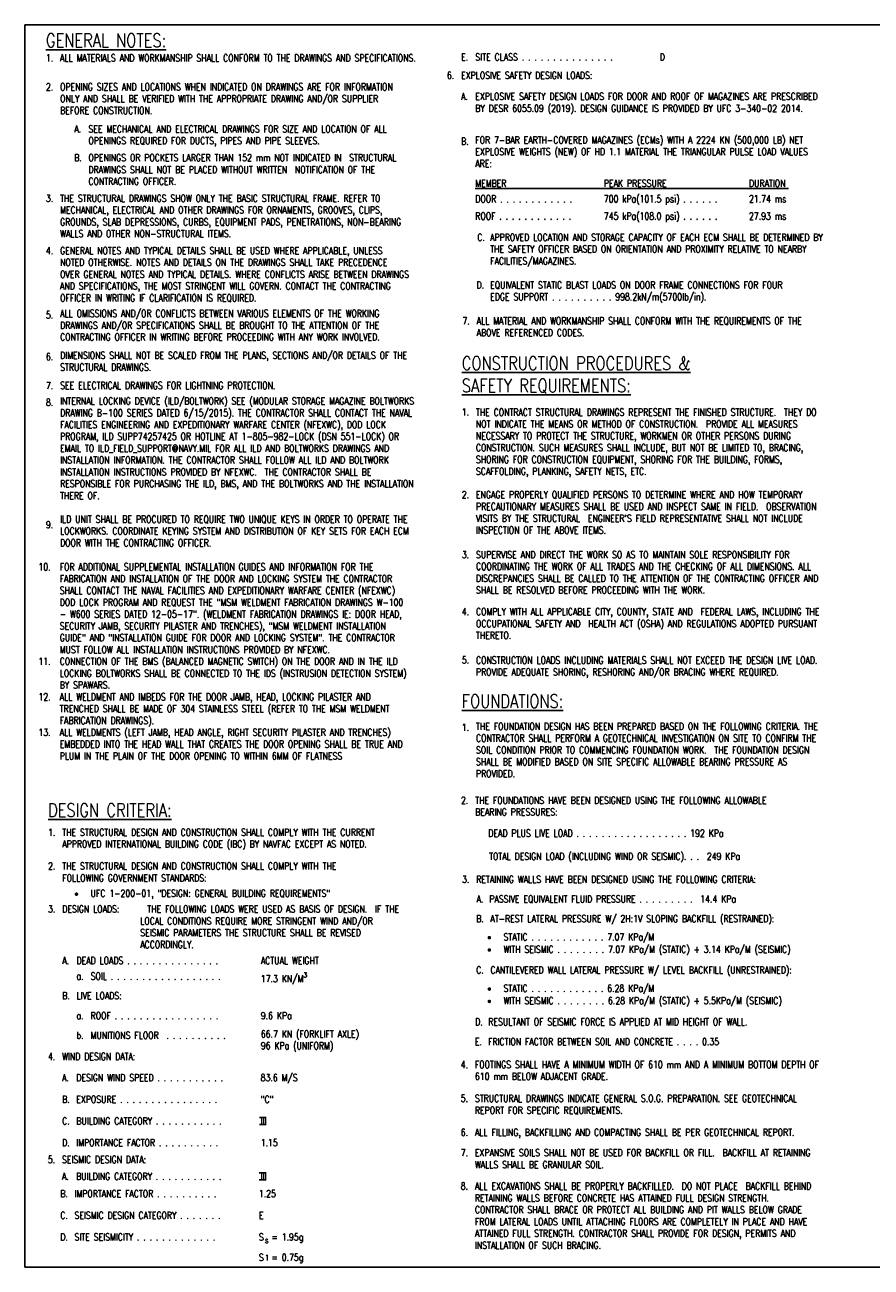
# Paper-space layout 'S-001' of a CAD drawing. Header units: millimetres. Extents: x 26 to 826, y 19 to 575.
# Tile 1 of 2: x 26 to 406, y 19 to 575. Entities that reach past the tile are written whole.
import ezdxf

# ---------------------------------------------------------------- set-up
doc = ezdxf.new("R2010")
doc.units = ezdxf.units.MM
doc.layers.add('S-ANNO-TEXT', color=3, linetype='Continuous')
doc.layers.add('S-ANNOTEXT-5', color=5, linetype='Continuous')
doc.styles.add('BASE01', font='romans.shx', dxfattribs={"width": 0.8, "height": 0.125})
doc.styles.add('ROMANS', font='ROMANS.shx', dxfattribs={"width": 0.8})

psp = doc.layouts.new('S-001')

# ---------------------------------------------------------------- linework, layer by layer
at = {"layer": 'Defpoints'}
psp.add_lwpolyline([(26.42, 575.17), (776.41, 575.17), (776.41, 18.83), (26.42, 18.83)], close=True, dxfattribs=at)
at = {"layer": 'S-ANNO-TEXT'}
for p, q in [((228.22, 501.82), (368.58, 501.82)), ((131.53, 85.84), (134.55, 85.84)), ((131.53, 82.66), (134.55, 82.66)), ((131.45, 61.12), (134.48, 61.12)), ((131.45, 57.95), (134.48, 57.95))]:
    psp.add_line(p, q, dxfattribs=at)
at = {"layer": 'S-ANNO-TEXT', "const_width": 0.794}
for points in [[(49.14, 185.85, 1), (49.94, 185.85, 1)], [(234.12, 166.37, 1), (234.92, 166.37, 1)], [(234.12, 160.84, 1), (234.92, 160.84, 1)], [(234.12, 143.36, 1), (234.92, 143.36, 1)], [(234.12, 137.83, 1), (234.92, 137.83, 1)]]:
    psp.add_lwpolyline(points, format="xyb", close=True, dxfattribs=at)

# ---------------------------------------------------------------- texts
at = {"layer": 'S-ANNO-TEXT', "style": 'BASE01', "width": 0.8}
for s, p in [('DEAD PLUS LIVE LOAD . . . . . . . . . . . . . . . . . . 192 KPa ', (234.04, 211.58)), ('TOTAL DESIGN LOAD (INCLUDING WIND OR SEISMIC). . .  249 KPa', (234.4, 201.2)), ('PASSIVE EQUIVALENT FLUID PRESSURE . . . . . . . . .  14.4 KPa ', (234.52, 182.12)), ('AT-REST LATERAL PRESSURE W/ 2H:1V SLOPING BACKFILL (RESTRAINED):', (235, 173.28)), ('CANTILEVERED WALL LATERAL PRESSURE W/ LEVEL BACKFILL (UNRESTRAINED):', (235, 150.27)), ('RESULTANT OF SEISMIC FORCE IS APPLIED AT MID HEIGHT OF WALL.', (234.05, 127.11)), ('FRICTION FACTOR BETWEEN SOIL AND CONCRETE . . . . 0.35', (233.93, 118.27))]:
    psp.add_text(s, height=3.175, dxfattribs=at).set_placement(p)
at = {"layer": 'S-ANNO-TEXT', "attachment_point": 1, "style": 'BASE01'}
for s, insert, char_height in [('1.', (35.85, 561.97), 3.175), ('E.', (221.9, 562.39), 3.175), ('D', (310.85, 562.39), 3.17), ('6. ', (215.52, 554.2), 3.175), ('EXPLOSIVE SAFETY DESIGN LOADS:', (221.87, 554.2), 3.175), ('2.', (35.85, 549), 3.175), ('A.', (221.87, 544.71), 3.175), ('A.', (48.55, 530.15), 3.175), ('B.', (221.87, 524.65), 3.175), ('B.', (48.55, 517.23), 3.175), ('3.', (35.85, 499.11), 3.175), ('C.', (229.13, 481.62), 3.175), ('4.', (35.85, 475.66), 3.175), ('D.', (228.79, 460.26), 3.175), ('5.', (35.88, 446.89), 3.175), ('7. ', (222.49, 444.2), 3.175), ('6.', (35.88, 428.12), 3.175), ('7.', (35.88, 415.22), 3.175), ('8.', (35.88, 407.7), 3.175), ('1.', (222.18, 403.35), 3.175), ('2.', (222.18, 366.35), 3.175), ('9.', (35.88, 352.89), 3.175), ('3.', (222.18, 339.5), 3.175), ('4.', (222.18, 313.91), 3.175), ('5.', (222.18, 292.28), 3.175), ('1.', (222.18, 262.15), 3.175), ('2.', (221.82, 229.51), 3.175), ('1. ', (36.84, 215.18), 3.175), ('2. ', (36.84, 200.02), 3.175), ('3.', (222.3, 194.09), 3.175), ('UFC 1-200-01, "DESIGN: GENERAL BUILDING REQUIREMENTS"', (55.89, 187.79), 3.175), ('A.', (228.78, 185.3), 3.175), ('3. ', (36.84, 180.77), 3.175), ('B.', (228.65, 176.46), 3.175), ('WITH SEISMIC . . . . . . . . 7.07 KPa/M (STATIC) + 3.14 KPa/M (SEISMIC)', (240.87, 162.78), 3.175), ('A.', (43.19, 157.73), 3.175), ('ACTUAL WEIGHT', (132.14, 157.73), 3.175), ('SOIL . . . . . . . . . . . . . . . . . .', (55.89, 150.74), 3.175), ('\\A1;17.3 KN/M{\\H0.7x;\\S3^ ;}', (132.14, 150.74), 3.175), ('C.', (228.65, 153.45), 3.175), ('a.', (49.54, 150.74), 3.175), ('STATIC . . . . . . . . . . . . 6.28 KPa/M', (240.87, 145.3), 3.175), ('B.', (43.19, 141.97), 3.175), ('WITH SEISMIC . . . . . . . . 6.28 KPa/M (STATIC) + 5.5KPa/M (SEISMIC)\\P ', (240.87, 139.77), 3.175), ('a.', (49.54, 133.08), 3.175), ('ROOF . . . . . . . . . . . . . . . . .', (55.89, 133.08), 3.175), ('9.6 KPa', (132.14, 133.08), 3.175), ('D.', (228.17, 130.29), 3.175), ('b.', (49.54, 124.26), 3.175), ('MUNITIONS FLOOR  . . . . . . . . . .', (55.89, 124.26), 3.175), ('66.7 KN (FORKLIFT AXLE)\\P96 KPa (UNIFORM)', (132.14, 124.84), 3.175), ('E.', (228.05, 121.45), 3.175), ('4. ', (36.78, 114.76), 3.175), ('WIND DESIGN DATA:', (43.13, 114.76), 3.175), ('4.', (221.7, 111.16), 3.175), ('A.', (43.13, 105.27), 3.175), ('83.6 M/S', (132.08, 105.27), 3.175), ('B.', (43.13, 95.55), 3.175), ('"C"', (132.08, 95.55), 3.175), ('5.', (221.7, 95.96), 3.175), ('C.', (43.13, 85.84), 3.175), ('III', (132.08, 85.84), 3.175), ('6.', (221.7, 80.76), 3.175), ('D.', (43.13, 76.12), 3.175), ('1.15', (132.08, 76.12), 3.175), ('5. ', (36.7, 68.62), 3.175), ('SEISMIC DESIGN DATA:', (43.05, 68.62), 3.175), ('7.', (221.7, 71.63), 3.175), ('A.', (43.05, 61.12), 3.175), ('III', (132, 61.12), 3.175), ('8.', (221.7, 56.7), 3.175), ('B.', (42.32, 53.35), 3.175), ('1.25', (131.27, 53.35), 3.175), ('C.', (42.32, 43.63), 3.175), ('E', (131.27, 43.63), 3.17), ('D.', (42.32, 33.97), 3.175), ('S  = 1.95g', (131.27, 33.92), 3.175), ('s', (134.01, 32.18), 2.54), ('S  = 0.75g', (131.27, 24.83), 3.175), ('1', (134.01, 24.35), 2.54)]:
    psp.add_mtext(s, dxfattribs=dict(at, insert=insert, char_height=char_height))
at = {"layer": 'S-ANNO-TEXT', "char_height": 3.175, "attachment_point": 1, "style": 'BASE01'}
for s, insert, width in [('ALL MATERIALS AND WORKMANSHIP SHALL CONFORM TO THE DRAWINGS AND SPECIFICATIONS.', (42.2, 561.97), 170.05), ('SITE CLASS . . . . . . . . . . . . . . .', (228.25, 562.39), 87.1982), ('OPENING SIZES AND LOCATIONS WHEN INDICATED ON DRAWINGS ARE FOR INFORMATION ONLY AND SHALL BE VERIFIED WITH THE APPROPRIATE DRAWING AND/OR SUPPLIER BEFORE CONSTRUCTION.  ', (42.2, 549), 170.05), ('EXPLOSIVE SAFETY DESIGN LOADS FOR DOOR AND ROOF OF MAGAZINES ARE PRESCRIBED BY DESR 6055.09 (2019). DESIGN GUIDANCE IS PROVIDED BY UFC 3-340-02 2014.', (228.22, 544.71), 167.7429), ('SEE MECHANICAL AND ELECTRICAL DRAWINGS FOR SIZE AND LOCATION OF ALL OPENINGS REQUIRED FOR DUCTS, PIPES AND PIPE SLEEVES.', (54.9, 530.15), 157.35), ('FOR 7-BAR EARTH-COVERED MAGAZINES (ECMs) WITH A 2224 KN (500,000 LB) NET EXPLOSIVE WEIGHTS (NEW) OF HD 1.1 MATERIAL THE TRIANGULAR PULSE LOAD VALUES ARE:', (228.22, 525.24), 167.7429), ('OPENINGS OR POCKETS LARGER THAN 152 mm NOT INDICATED IN  STRUCTURAL DRAWINGS SHALL NOT BE PLACED WITHOUT WRITTEN  NOTIFICATION OF THE CONTRACTING OFFICER.', (54.9, 517.23), 157.35), ('MEMBER', (228.22, 505.78), 30.6554), ('PEAK PRESSURE', (285.81, 505.78), 38.665), ('DURATION', (350.84, 505.78), 38.665), ('THE STRUCTURAL DRAWINGS SHOW ONLY THE BASIC STRUCTURAL FRAME. REFER TO MECHANICAL, ELECTRICAL AND OTHER DRAWINGS FOR ORNAMENTS, GROOVES, CLIPS, GROUNDS, SLAB DEPRESSIONS, CURBS, EQUIPMENT PADS, PENETRATIONS, NON-BEARING WALLS AND OTHER NON-STRUCTURAL ITEMS.', (42.2, 499.11), 170.05), ('DOOR . . . . . . . . . . . . ', (228.22, 498.84), 56.8336), ('700 kPa(101.5 psi) . . . . . .', (285.81, 498.84), 64.3068), ('21.74 ms', (350.84, 498.84), 38.665), ('ROOF . . . . . . . . . . . .', (228.22, 491.1), 57.1555), ('745 kPa(108.0 psi) . . . . . .', (285.81, 491.1), 64.8432), ('27.93 ms', (350.84, 491.1), 38.665), ('APPROVED LOCATION AND STORAGE CAPACITY OF EACH ECM SHALL BE DETERMINED BY THE SAFETY OFFICER BASED ON ORIENTATION AND PROXIMITY RELATIVE TO NEARBY FACILITIES/MAGAZINES.', (234.87, 481.62), 167.7429), ('GENERAL NOTES AND TYPICAL DETAILS SHALL BE USED WHERE APPLICABLE, UNLESS NOTED OTHERWISE. NOTES AND DETAILS ON THE DRAWINGS SHALL TAKE PRECEDENCE OVER GENERAL NOTES AND TYPICAL DETAILS. WHERE CONFLICTS ARISE BETWEEN DRAWINGS AND SPECIFICATIONS, THE MOST STRINGENT WILL GOVERN. CONTACT THE CONTRACTING OFFICER IN WRITING IF CLARIFICATION IS REQUIRED.', (42.2, 475.66), 170.05), ('EQUIVALENT STATIC BLAST LOADS ON DOOR FRAME CONNECTIONS FOR FOUR EDGE SUPPORT . . . . . . . . . . 998.2kN/m(5700lb/in).', (234.87, 460.26), 143.7429), ('ALL OMISSIONS AND/OR CONFLICTS BETWEEN VARIOUS ELEMENTS OF THE WORKING DRAWINGS AND/OR SPECIFICATIONS SHALL BE BROUGHT TO THE ATTENTION OF THE CONTRACTING OFFICER IN WRITING BEFORE PROCEEDING WITH ANY WORK INVOLVED.', (42.23, 447.5), 170.05), ('ALL MATERIAL AND WORKMANSHIP SHALL CONFORM WITH THE REQUIREMENTS OF THE ABOVE REFERENCED CODES.', (228.84, 444.2), 170.924), ('DIMENSIONS SHALL NOT BE SCALED FROM THE PLANS, SECTIONS AND/OR DETAILS OF THE STRUCTURAL DRAWINGS.', (42.23, 428.74), 170.05), ('SEE ELECTRICAL DRAWINGS FOR LIGHTNING PROTECTION.', (42.23, 415.26), 170.05), ('INTERNAL LOCKING DEVICE (ILD/BOLTWORK) SEE (MODULAR STORAGE MAGAZINE BOLTWORKS DRAWING B-100 SERIES DATED 6/15/2015). THE CONTRACTOR SHALL CONTACT THE NAVAL FACILITIES ENGINEERING AND EXPEDITIONARY WARFARE CENTER (NFEXWC), DOD LOCK PROGRAM, ILD SUPP74257425 OR HOTLINE AT 1-805-982-LOCK (DSN 551-LOCK) OR EMAIL TO ILD_FIELD_SUPPORT@NAVY.MIL FOR ALL ILD AND BOLTWORKS DRAWINGS AND INSTALLATION INFORMATION. THE CONTRACTOR SHALL FOLLOW ALL ILD AND BOLTWORK INSTALLATION INSTRUCTIONS PROVIDED BY NFEXWC.  THE CONTRACTOR SHALL BE RESPONSIBLE FOR PURCHASING THE ILD, BMS, AND THE BOLTWORKS AND THE INSTALLATION THERE OF.\\P\\PILD UNIT SHALL BE PROCURED TO REQUIRE TWO UNIQUE KEYS IN ORDER TO OPERATE THE LOCKWORKS. COORDINATE KEYING SYSTEM AND DISTRIBUTION OF KEY SETS FOR EACH ECM DOOR WITH THE CONTRACTING OFFICER.  ', (42.2, 408.3), 175.8331), ('THE CONTRACT STRUCTURAL DRAWINGS REPRESENT THE FINISHED STRUCTURE.  THEY DO NOT INDICATE THE MEANS OR METHOD OF CONSTRUCTION.  PROVIDE ALL MEASURES NECESSARY TO PROTECT THE STRUCTURE, WORKMEN OR OTHER PERSONS DURING CONSTRUCTION. SUCH MEASURES SHALL INCLUDE, BUT NOT BE LIMITED TO, BRACING, SHORING FOR CONSTRUCTION EQUIPMENT, SHORING FOR THE BUILDING, FORMS, SCAFFOLDING, PLANKING, SAFETY NETS, ETC. ', (228.5, 403.29), 170.0807), ("ENGAGE PROPERLY QUALIFIED PERSONS TO DETERMINE WHERE AND HOW TEMPORARY PRECAUTIONARY MEASURES SHALL BE USED AND INSPECT SAME IN FIELD.  OBSERVATION VISITS BY THE STRUCTURAL  ENGINEER'S FIELD REPRESENTATIVE SHALL NOT INCLUDE INSPECTION OF THE ABOVE ITEMS.", (228.53, 366.35), 170.0805), ('SUPERVISE AND DIRECT THE WORK SO AS TO MAINTAIN SOLE RESPONSIBILITY FOR COORDINATING THE WORK OF ALL TRADES AND THE CHECKING OF ALL DIMENSIONS. ALL DISCREPANCIES SHALL BE CALLED TO THE ATTENTION OF THE CONTRACTING OFFICER AND SHALL BE RESOLVED BEFORE PROCEEDING WITH THE WORK.', (228.53, 339.5), 170.05), ('\\pxi-3,l4,t4;10.^IFOR ADDITIONAL SUPPLEMENTAL INSTALLATION GUIDES AND INFORMATION FOR THE FABRICATION AND INSTALLATION OF THE DOOR AND LOCKING SYSTEM THE CONTRACTOR SHALL CONTACT THE NAVAL FACILITIES AND EXPEDITIONARY WARFARE CENTER (NFEXWC) DOD LOCK PROGRAM AND REQUEST THE "MSM WELDMENT FABRICATION DRAWINGS W-100 - W600 SERIES DATED 12-05-17". (WELDMENT FABRICATION DRAWINGS IE: DOOR HEAD, SECURITY JAMB, SECURITY PILASTER AND TRENCHES), "MSM WELDMENT INSTALLATION GUIDE" AND "INSTALLATION GUIDE FOR DOOR AND LOCKING SYSTEM". THE CONTRACTOR MUST FOLLOW ALL INSTALLATION INSTRUCTIONS PROVIDED BY NFEXWC.\\P11.^ICONNECTION OF THE BMS (BALANCED MAGNETIC SWITCH) ON THE DOOR AND IN THE ILD LOCKING BOLTWORKS SHALL BE CONNECTED TO THE IDS (INSTRUSION DETECTION SYSTEM) BY SPAWARS.\\P12.^IALL WELDMENT AND IMBEDS FOR THE DOOR JAMB, HEAD, LOCKING PILASTER AND TRENCHED SHALL BE MADE OF 304 STAINLESS STEEL (REFER TO THE MSM WELDMENT FABRICATION DRAWINGS).\\P13.^IALL WELDMENTS (LEFT JAMB, HEAD ANGLE, RIGHT SECURITY PILASTER AND TRENCHES) EMBEDDED INTO THE HEAD WALL THAT CREATES THE DOOR OPENING SHALL BE TRUE AND PLUM IN THE PLAIN OF THE DOOR OPENING TO WITHIN 6MM OF FLATNESS', (29.34, 334.03), 184.8576), ('COMPLY WITH ALL APPLICABLE CITY, COUNTY, STATE AND  FEDERAL LAWS, INCLUDING THE OCCUPATIONAL SAFETY AND  HEALTH ACT (OSHA) AND REGULATIONS ADOPTED PURSUANT THERETO.', (228.53, 313.91), 170.0805), ('CONSTRUCTION LOADS INCLUDING MATERIALS SHALL NOT EXCEED THE DESIGN LIVE LOAD.  PROVIDE ADEQUATE SHORING, RESHORING AND/OR BRACING WHERE REQUIRED.', (228.53, 292.23), 170.05), ('THE FOUNDATION DESIGN HAS BEEN PREPARED BASED ON THE FOLLOWING CRITERIA. THE CONTRACTOR SHALL PERFORM A GEOTECHNICAL INVESTIGATION ON SITE TO CONFIRM THE SOIL CONDITION PRIOR TO COMMENCING FOUNDATION WORK.  THE FOUNDATION DESIGN SHALL BE MODIFIED BASED ON SITE SPECIFIC ALLOWABLE BEARING PRESSURE AS PROVIDED.', (228.53, 262.61), 170.0256), ('THE FOUNDATIONS HAVE BEEN DESIGNED USING THE FOLLOWING ALLOWABLE BEARING PRESSURES:', (228.17, 229.51), 146.05), ('THE STRUCTURAL DESIGN AND CONSTRUCTION SHALL COMPLY WITH THE CURRENT APPROVED INTERNATIONAL BUILDING CODE (IBC) BY NAVFAC EXCEPT AS NOTED.', (43.19, 215.18), 170.05), ('THE STRUCTURAL DESIGN AND CONSTRUCTION SHALL COMPLY WITH THE\\PFOLLOWING GOVERNMENT STANDARDS:', (43.19, 200.02), 170.05), ('RETAINING WALLS HAVE BEEN DESIGNED USING THE FOLLOWING CRITERIA:', (228.65, 194.09), 146.05), ('\\pxi-11,l11;DESIGN LOADS:  ^ITHE FOLLOWING LOADS WERE USED AS BASIS OF DESIGN.  IF THE LOCAL CONDITIONS REQUIRE MORE STRINGENT WIND AND/OR SEISMIC PARAMETERS THE STRUCTURE SHALL BE REVISED ACCORDINGLY.', (43.19, 180.77), 166.6403), ('STATIC . . . . . . . . . . . . 7.07 KPa/M', (240.87, 168.31), 85.8362), ('DEAD LOADS . . . . . . . . . . . . . . .            ', (49.54, 157.73), 87.1982), ('LIVE LOADS:', (49.54, 141.97), 87.1982), ('FOOTINGS SHALL HAVE A MINIMUM WIDTH OF 610 mm AND A MINIMUM BOTTOM DEPTH OF 610 mm BELOW ADJACENT GRADE.', (228.05, 111.16), 170.05), ('DESIGN WIND SPEED . . . . . . . . . . .            ', (49.48, 105.27), 87.1982), ('EXPOSURE . . . . . . . . . . . . . . . .', (49.48, 95.55), 87.1982), ('STRUCTURAL DRAWINGS INDICATE GENERAL S.O.G. PREPARATION. SEE GEOTECHNICAL REPORT FOR SPECIFIC REQUIREMENTS.', (228.05, 95.96), 170.05), ('BUILDING CATEGORY . . . . . . . . . . .', (49.48, 85.84), 87.1982), ('ALL FILLING, BACKFILLING AND COMPACTING SHALL BE PER GEOTECHNICAL REPORT.', (228.05, 80.76), 170.05), ('IMPORTANCE FACTOR . . . . . . . . . .', (49.48, 76.12), 82.6016), ('EXPANSIVE SOILS SHALL NOT BE USED FOR BACKFILL OR FILL.  BACKFILL AT RETAINING WALLS SHALL BE GRANULAR SOIL.', (228.05, 71.63), 170.05), ('BUILDING CATEGORY . . . . . . . . . . .', (49.4, 61.12), 87.1982), ('ALL EXCAVATIONS SHALL BE PROPERLY BACKFILLED.  DO NOT PLACE  BACKFILL BEHIND RETAINING WALLS BEFORE CONCRETE HAS ATTAINED FULL DESIGN STRENGTH.  CONTRACTOR SHALL BRACE OR PROTECT ALL BUILDING AND PIT WALLS BELOW GRADE FROM LATERAL LOADS UNTIL ATTACHING FLOORS ARE COMPLETELY IN PLACE AND HAVE ATTAINED FULL STRENGTH. CONTRACTOR SHALL PROVIDE FOR DESIGN, PERMITS AND INSTALLATION OF SUCH BRACING.', (228.05, 56.7), 170.05), ('IMPORTANCE FACTOR . . . . . . . . . .', (48.67, 53.35), 87.1982), ('SEISMIC DESIGN CATEGORY . . . . . . .', (48.67, 43.63), 87.1982), ('SITE SEISMICITY . . . . . . . . . . . . . ', (48.67, 33.92), 87.1982)]:
    psp.add_mtext(s, dxfattribs=dict(at, insert=insert, width=width))
at = {"layer": 'S-ANNOTEXT-5', "char_height": 6, "attachment_point": 1, "style": 'ROMANS'}
for s, insert in [('{\\LGENERAL NOTES:}', (35.85, 571.23)), ('{\\LCONSTRUCTION PROCEDURES & \\PSAFETY REQUIREMENTS:}', (222.18, 426.64)), ('{\\LFOUNDATIONS:}', (222.18, 275.31)), ('{\\LDESIGN CRITERIA:}', (36.84, 226.47))]:
    psp.add_mtext(s, dxfattribs=dict(at, insert=insert))

doc.saveas('drawing.dxf')
